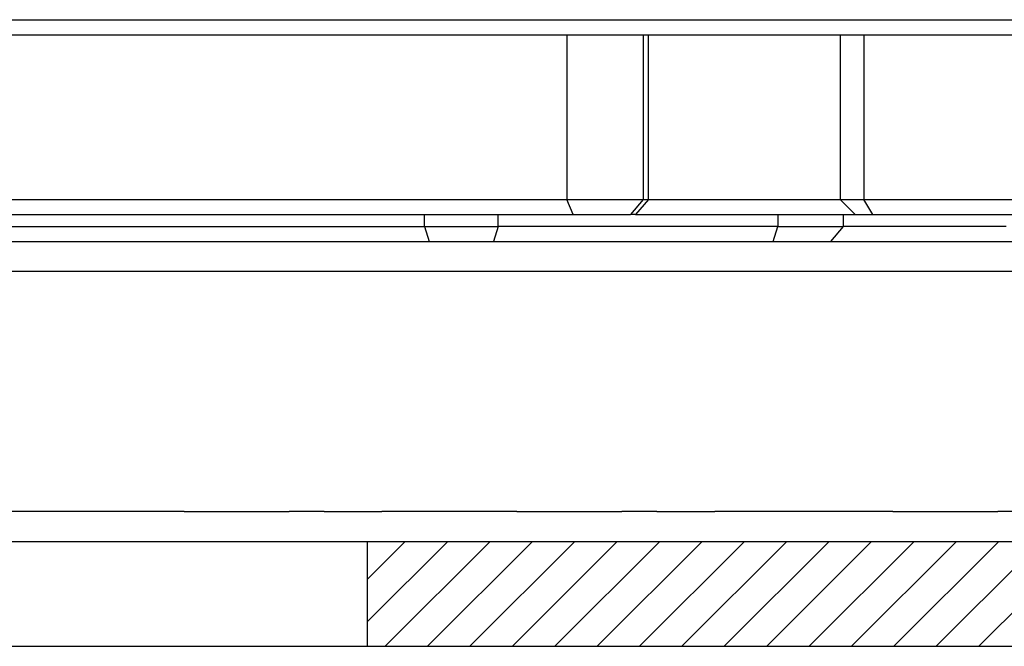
# Model space of a CAD drawing. Extents: x -1809 to 6113, y -4129 to 1471.
# Tile 11 of 197: x 25 to 58, y -2823 to -2802. Entities that reach past the tile are written whole.
import ezdxf

# ---------------------------------------------------------------- set-up
doc = ezdxf.new("R2010")
doc.units = 0
doc.linetypes.add('DASHED', pattern=[15, 7, -8])
doc.layers.get('0').update_dxf_attribs({"linetype": 'CONTINUOUS'})
doc.layers.add('1', color=7, linetype='CONTINUOUS')

# ---------------------------------------------------------------- blocks, each defined once
blk = doc.blocks.new('Z-STACK', base_point=(-660.966, -2918.356))
at = {"layer": '1', "linetype": 'CONTINUOUS'}
h = blk.add_hatch(dxfattribs=at)
h.set_pattern_fill('USER', color=4, angle=45, pattern_type=0)
h.set_pattern_definition([(45, (-1117.57, -6268.1354), (-0.70710678, 0.70710678), [])])
h.paths.add_polyline_path([(136.345, -2819.043), (136.345, -2819.043), (141.821, -2819.043), (141.821, -2822.543), (136.345, -2822.543), (134.345, -2822.543), (100.643, -2822.543), (36.397, -2822.543), (36.397, -2819.043), (44.801, -2819.043), (44.801, -2819.043), (44.869, -2819.043), (44.869, -2819.043), (46.286, -2819.043), (46.44, -2819.043), (46.908, -2819.043), (57.163, -2819.043), (71.047, -2819.043), (71.897, -2819.043), (76.093, -2819.043), (76.097, -2819.043), (76.965, -2819.043), (77.058, -2819.043), (82.705, -2819.043), (83.397, -2819.043), (84.397, -2819.043), (84.557, -2819.043), (85.758, -2819.043), (103.294, -2819.043), (104.294, -2819.043), (106.758, -2819.043), (107.758, -2819.043), (110.221, -2819.043), (111.221, -2819.043), (111.635, -2819.043), (112.635, -2819.043), (117.442, -2819.043), (118.442, -2819.043), (120.917, -2819.043), (121.917, -2819.043), (123.063, -2819.043), (125.754, -2819.043), (129.567, -2819.043), (131.197, -2819.043), (134.345, -2819.043), (134.345, -2819.043)])
at = {"color": 113, "linetype": 'CONTINUOUS'}
for p, q in [((-28.603, -2801.643), (71.397, -2801.643)), ((14.501, -2802.143), (43.06, -2802.143)), ((43.06, -2802.143), (43.06, -2807.643)), ((43.06, -2802.143), (45.608, -2802.143)), ((45.608, -2802.143), (45.608, -2807.643)), ((45.608, -2802.143), (45.78, -2802.143)), ((45.78, -2807.643), (45.78, -2802.143)), ((45.78, -2802.143), (52.179, -2802.143)), ((52.179, -2802.143), (52.179, -2807.643)), ((52.179, -2802.143), (52.965, -2802.143)), ((52.965, -2802.143), (52.965, -2807.643)), ((52.965, -2802.143), (70.142, -2802.143)), ((14.501, -2807.643), (35.073, -2807.643)), ((35.073, -2807.643), (37.591, -2807.643)), ((37.591, -2807.643), (40.69, -2807.643)), ((40.69, -2807.643), (41.273, -2807.643)), ((41.273, -2807.643), (43.06, -2807.643)), ((43.269, -2808.143), (43.06, -2807.643)), ((43.06, -2807.643), (45.608, -2807.643)), ((45.608, -2807.643), (45.179, -2808.143)), ((45.78, -2807.643), (45.351, -2808.143)), ((45.608, -2807.643), (45.78, -2807.643)), ((45.78, -2807.643), (52.179, -2807.643)), ((52.679, -2808.143), (52.179, -2807.643)), ((52.179, -2807.643), (52.965, -2807.643)), ((53.269, -2808.143), (52.965, -2807.643)), ((52.965, -2807.643), (70.142, -2807.643)), ((14.434, -2808.143), (35.573, -2808.143)), ((35.573, -2808.143), (37.591, -2808.143)), ((37.591, -2808.143), (40.69, -2808.143)), ((40.69, -2808.143), (40.773, -2808.143)), ((40.773, -2808.143), (43.269, -2808.143)), ((43.269, -2808.143), (45.179, -2808.143)), ((45.351, -2808.143), (45.179, -2808.143)), ((45.351, -2808.143), (52.679, -2808.143)), ((52.679, -2808.143), (53.269, -2808.143)), ((53.269, -2808.143), (70.61, -2808.143))]:
    blk.add_line(p, q, dxfattribs=at)
at = {"color": 7, "linetype": 'DASHED'}
for p, q in [((35.073, -2807.643), (37.591, -2807.643)), ((37.591, -2807.643), (40.69, -2807.643)), ((40.69, -2807.643), (41.273, -2807.643)), ((35.573, -2808.143), (37.591, -2808.143)), ((37.591, -2808.143), (40.69, -2808.143)), ((40.69, -2808.143), (40.773, -2808.143)), ((20.824, -2809.043), (38.462, -2809.043)), ((38.462, -2809.043), (40.608, -2809.043)), ((40.608, -2809.043), (44.801, -2809.043)), ((44.801, -2809.043), (44.869, -2809.043)), ((44.869, -2809.043), (47.167, -2809.043)), ((47.167, -2809.043), (47.406, -2809.043)), ((47.406, -2809.043), (49.937, -2809.043)), ((49.937, -2809.043), (51.849, -2809.043)), ((51.849, -2809.043), (57.163, -2809.043)), ((57.163, -2809.043), (58.206, -2809.043)), ((30.291, -2818.043), (31.841, -2818.043)), ((31.841, -2818.043), (33.388, -2818.043)), ((33.388, -2818.043), (33.775, -2818.043)), ((33.775, -2818.043), (33.794, -2818.043)), ((34.958, -2818.043), (34.571, -2818.043)), ((34.958, -2818.043), (35.341, -2818.043)), ((35.341, -2818.043), (36.891, -2818.043)), ((41.39, -2818.043), (42.94, -2818.043)), ((42.94, -2818.043), (44.488, -2818.043)), ((44.488, -2818.043), (44.875, -2818.043)), ((44.875, -2818.043), (44.893, -2818.043)), ((46.058, -2818.043), (45.67, -2818.043)), ((46.058, -2818.043), (46.44, -2818.043)), ((46.44, -2818.043), (46.891, -2818.043)), ((46.891, -2818.043), (46.936, -2818.043)), ((46.936, -2818.043), (47.167, -2818.043)), ((47.167, -2818.043), (47.99, -2818.043)), ((53.933, -2818.043), (55.483, -2818.043)), ((55.483, -2818.043), (57.031, -2818.043)), ((57.031, -2818.043), (57.418, -2818.043)), ((57.418, -2818.043), (57.436, -2818.043))]:
    blk.add_line(p, q, dxfattribs=at)
at = {"color": 7, "linetype": 'CONTINUOUS'}
for p, q in [((38.311, -2808.543), (38.311, -2808.143)), ((40.763, -2808.543), (40.763, -2808.143)), ((50.093, -2808.143), (50.093, -2808.543)), ((52.278, -2808.143), (52.278, -2808.543)), ((20.829, -2808.543), (38.311, -2808.543)), ((38.311, -2808.543), (40.763, -2808.543)), ((38.311, -2808.543), (38.462, -2809.043)), ((40.763, -2808.543), (40.608, -2809.043)), ((50.093, -2808.543), (40.763, -2808.543)), ((49.937, -2809.043), (50.093, -2808.543)), ((50.093, -2808.543), (52.278, -2808.543)), ((52.278, -2808.543), (51.849, -2809.043)), ((57.706, -2808.543), (52.278, -2808.543))]:
    blk.add_line(p, q, dxfattribs=at)
at = {"color": 40, "linetype": 'CONTINUOUS'}
for p, q in [((20.824, -2809.043), (38.462, -2809.043)), ((38.462, -2809.043), (40.608, -2809.043)), ((40.608, -2809.043), (44.801, -2809.043)), ((44.801, -2809.043), (44.869, -2809.043)), ((44.869, -2809.043), (47.167, -2809.043)), ((47.167, -2809.043), (47.406, -2809.043)), ((47.406, -2809.043), (49.937, -2809.043)), ((49.937, -2809.043), (51.849, -2809.043)), ((51.849, -2809.043), (57.163, -2809.043)), ((57.163, -2809.043), (58.206, -2809.043)), ((46.891, -2810.043), (-28.103, -2810.043)), ((70.897, -2810.043), (46.891, -2810.043)), ((30.291, -2818.043), (20.162, -2818.043)), ((30.291, -2818.043), (31.841, -2818.043)), ((31.841, -2818.043), (33.388, -2818.043)), ((33.388, -2818.043), (33.775, -2818.043)), ((33.775, -2818.043), (33.794, -2818.043)), ((34.571, -2818.043), (33.794, -2818.043)), ((34.958, -2818.043), (34.571, -2818.043)), ((34.958, -2818.043), (35.341, -2818.043)), ((35.341, -2818.043), (36.891, -2818.043)), ((41.39, -2818.043), (36.891, -2818.043)), ((41.39, -2818.043), (42.94, -2818.043)), ((42.94, -2818.043), (44.488, -2818.043)), ((44.488, -2818.043), (44.875, -2818.043)), ((44.875, -2818.043), (44.893, -2818.043)), ((45.67, -2818.043), (44.893, -2818.043)), ((46.058, -2818.043), (45.67, -2818.043)), ((46.058, -2818.043), (46.44, -2818.043)), ((46.44, -2818.043), (46.891, -2818.043)), ((46.891, -2818.043), (46.936, -2818.043)), ((46.936, -2818.043), (47.167, -2818.043)), ((47.167, -2818.043), (47.99, -2818.043)), ((53.933, -2818.043), (47.99, -2818.043)), ((53.933, -2818.043), (55.483, -2818.043)), ((55.483, -2818.043), (57.031, -2818.043)), ((57.031, -2818.043), (57.418, -2818.043)), ((57.418, -2818.043), (57.436, -2818.043)), ((58.213, -2818.043), (57.436, -2818.043))]:
    blk.add_line(p, q, dxfattribs=at)
at = {"color": 40, "linetype": 'DASHED'}
for p, q in [((6.397, -2819.043), (36.397, -2819.043)), ((36.397, -2819.043), (44.801, -2819.043)), ((44.801, -2819.043), (44.869, -2819.043)), ((44.801, -2819.043), (44.801, -2819.043)), ((44.869, -2819.043), (46.286, -2819.043)), ((44.869, -2819.043), (44.869, -2819.043)), ((46.286, -2819.043), (46.44, -2819.043)), ((46.44, -2819.043), (46.908, -2819.043)), ((46.908, -2819.043), (57.163, -2819.043)), ((57.163, -2819.043), (71.047, -2819.043))]:
    blk.add_line(p, q, dxfattribs=at)
at = {"color": 4, "linetype": 'CONTINUOUS'}
for p, q in [((6.397, -2819.043), (36.397, -2819.043)), ((36.397, -2819.043), (36.397, -2822.543)), ((36.397, -2819.043), (44.801, -2819.043)), ((44.801, -2819.043), (44.869, -2819.043)), ((44.801, -2819.043), (44.801, -2819.043)), ((44.869, -2819.043), (46.286, -2819.043)), ((44.869, -2819.043), (44.869, -2819.043)), ((46.286, -2819.043), (46.44, -2819.043)), ((46.44, -2819.043), (46.908, -2819.043)), ((46.908, -2819.043), (57.163, -2819.043)), ((57.163, -2819.043), (71.047, -2819.043)), ((6.397, -2822.543), (36.397, -2822.543)), ((36.397, -2822.543), (100.643, -2822.543))]:
    blk.add_line(p, q, dxfattribs=at)

msp = doc.modelspace()

# ---------------------------------------------------------------- block references
at = {"layer": '1'}
msp.add_blockref('Z-STACK', (-660.966, -2918.356), dxfattribs=at)

doc.saveas('drawing.dxf')
